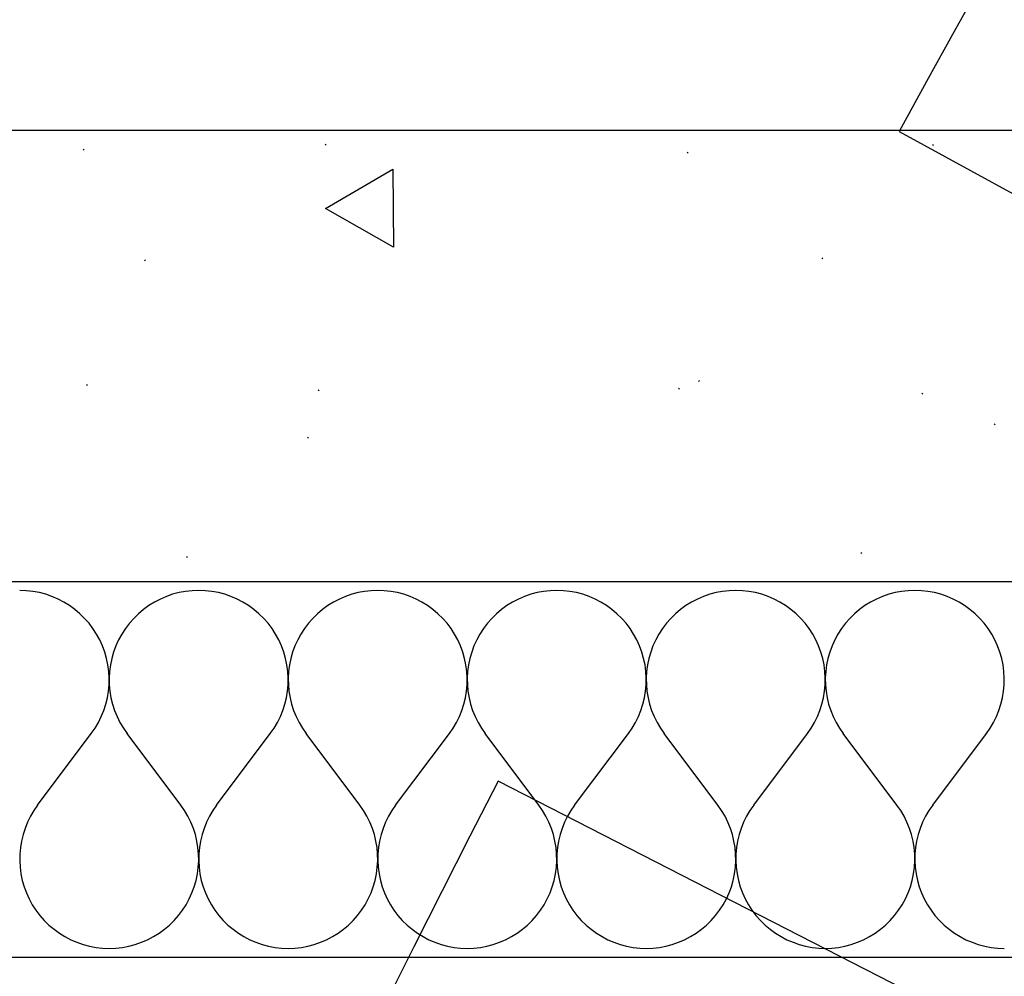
# Model space of a CAD drawing. Extents: x -18402 to 10376, y -5092 to 34139.
# Tile 25 of 78: x 936 to 975, y -2939 to -2901. Entities that reach past the tile are written whole.
import ezdxf

# ---------------------------------------------------------------- set-up
doc = ezdxf.new("R2010")
doc.units = 0
for name, color, linetype in [('0_XREF', 251, 'Continuous'), ('rdc_02$0$0._Étage_1_02-04 Mur.Construction', 251, 'Continuous'), ('rdc_02$0$0._Étage_1_A-AREA-____-OTLN.Modèle IFC', 251, 'Continuous'), ('rdc_02$0$0._Étage_1_A-WALL-____-OTLN.Modèle IFC', 251, 'Continuous')]:
    doc.layers.add(name, color=color, linetype=linetype)
doc.styles.add('rdc_02$0$STYLE_GENERE_3', font='ARIALN.TTF')

# ---------------------------------------------------------------- blocks, each defined once
blk = doc.blocks.new('*X189', base_point=(-8045.97, -58706.23))
at = {"layer": 'rdc_02$0$0._Étage_1_02-04 Mur.Construction', "linetype": 'Continuous', "ltscale": 0.1}
for p, q in [((9359.78, -29233.36), (9357.14, -29233.26)), ((9362.4, -29233.65), (9359.78, -29233.36)), ((9364.99, -29234.13), (9362.4, -29233.65)), ((9367.53, -29234.8), (9364.99, -29234.13)), ((9370.03, -29235.66), (9367.53, -29234.8)), ((9372.45, -29236.7), (9370.03, -29235.66)), ((9415.69, -29235.66), (9413.27, -29236.7)), ((9418.18, -29234.8), (9415.69, -29235.66)), ((9420.73, -29234.13), (9418.18, -29234.8)), ((9423.32, -29233.65), (9420.73, -29234.13)), ((9425.94, -29233.36), (9423.32, -29233.65)), ((9428.57, -29233.26), (9425.94, -29233.36)), ((9431.21, -29233.36), (9428.57, -29233.26)), ((9433.82, -29233.65), (9431.21, -29233.36)), ((9436.42, -29234.13), (9433.82, -29233.65)), ((9438.96, -29234.8), (9436.42, -29234.13)), ((9441.45, -29235.66), (9438.96, -29234.8)), ((9443.88, -29236.7), (9441.45, -29235.66)), ((9487.12, -29235.66), (9484.7, -29236.7)), ((9489.61, -29234.8), (9487.12, -29235.66)), ((9492.16, -29234.13), (9489.61, -29234.8)), ((9494.75, -29233.65), (9492.16, -29234.13)), ((9497.37, -29233.36), (9494.75, -29233.65)), ((9500, -29233.26), (9497.37, -29233.36)), ((9502.63, -29233.36), (9500, -29233.26)), ((9505.25, -29233.65), (9502.63, -29233.36)), ((9507.84, -29234.13), (9505.25, -29233.65)), ((9510.39, -29234.8), (9507.84, -29234.13)), ((9512.88, -29235.66), (9510.39, -29234.8)), ((9515.3, -29236.7), (9512.88, -29235.66)), ((9558.55, -29235.66), (9556.12, -29236.7)), ((9561.04, -29234.8), (9558.55, -29235.66)), ((9563.58, -29234.13), (9561.04, -29234.8)), ((9566.18, -29233.65), (9563.58, -29234.13)), ((9568.79, -29233.36), (9566.18, -29233.65)), ((9571.43, -29233.26), (9568.79, -29233.36)), ((9574.06, -29233.36), (9571.43, -29233.26)), ((9576.68, -29233.65), (9574.06, -29233.36)), ((9579.27, -29234.13), (9576.68, -29233.65)), ((9581.82, -29234.8), (9579.27, -29234.13)), ((9584.31, -29235.66), (9581.82, -29234.8)), ((9586.73, -29236.7), (9584.31, -29235.66)), ((9629.97, -29235.66), (9627.55, -29236.7)), ((9632.47, -29234.8), (9629.97, -29235.66)), ((9635.01, -29234.13), (9632.47, -29234.8)), ((9637.6, -29233.65), (9635.01, -29234.13)), ((9640.22, -29233.36), (9637.6, -29233.65)), ((9642.86, -29233.26), (9640.22, -29233.36)), ((9645.49, -29233.36), (9642.86, -29233.26)), ((9648.11, -29233.65), (9645.49, -29233.36)), ((9650.7, -29234.13), (9648.11, -29233.65)), ((9653.25, -29234.8), (9650.7, -29234.13)), ((9655.74, -29235.66), (9653.25, -29234.8)), ((9658.16, -29236.7), (9655.74, -29235.66)), ((9701.4, -29235.66), (9698.98, -29236.7)), ((9703.89, -29234.8), (9701.4, -29235.66)), ((9706.44, -29234.13), (9703.89, -29234.8)), ((9709.03, -29233.65), (9706.44, -29234.13)), ((9711.65, -29233.36), (9709.03, -29233.65)), ((9714.29, -29233.26), (9711.65, -29233.36)), ((9716.92, -29233.36), (9714.29, -29233.26)), ((9719.54, -29233.65), (9716.92, -29233.36)), ((9722.13, -29234.13), (9719.54, -29233.65)), ((9724.68, -29234.8), (9722.13, -29234.13)), ((9727.17, -29235.66), (9724.68, -29234.8)), ((9729.59, -29236.7), (9727.17, -29235.66)), ((9374.79, -29237.92), (9372.45, -29236.7)), ((9377.03, -29239.31), (9374.79, -29237.92)), ((9379.16, -29240.85), (9377.03, -29239.31)), ((9408.69, -29239.31), (9406.55, -29240.85)), ((9410.93, -29237.92), (9408.69, -29239.31)), ((9413.27, -29236.7), (9410.93, -29237.92)), ((9446.21, -29237.92), (9443.88, -29236.7)), ((9448.46, -29239.31), (9446.21, -29237.92)), ((9450.59, -29240.85), (9448.46, -29239.31)), ((9480.12, -29239.31), (9477.98, -29240.85)), ((9482.36, -29237.92), (9480.12, -29239.31)), ((9484.7, -29236.7), (9482.36, -29237.92)), ((9517.64, -29237.92), (9515.3, -29236.7)), ((9519.88, -29239.31), (9517.64, -29237.92)), ((9522.02, -29240.85), (9519.88, -29239.31)), ((9551.54, -29239.31), (9549.41, -29240.85)), ((9553.79, -29237.92), (9551.54, -29239.31)), ((9556.12, -29236.7), (9553.79, -29237.92)), ((9589.07, -29237.92), (9586.73, -29236.7)), ((9591.31, -29239.31), (9589.07, -29237.92)), ((9593.45, -29240.85), (9591.31, -29239.31)), ((9622.97, -29239.31), (9620.84, -29240.85)), ((9625.21, -29237.92), (9622.97, -29239.31)), ((9627.55, -29236.7), (9625.21, -29237.92)), ((9660.5, -29237.92), (9658.16, -29236.7)), ((9662.74, -29239.31), (9660.5, -29237.92)), ((9664.87, -29240.85), (9662.74, -29239.31)), ((9694.4, -29239.31), (9692.27, -29240.85)), ((9696.64, -29237.92), (9694.4, -29239.31)), ((9698.98, -29236.7), (9696.64, -29237.92)), ((9731.93, -29237.92), (9729.59, -29236.7)), ((9734.17, -29239.31), (9731.93, -29237.92)), ((9736.3, -29240.85), (9734.17, -29239.31)), ((9381.17, -29242.55), (9379.16, -29240.85)), ((9383.06, -29244.4), (9381.17, -29242.55)), ((9404.54, -29242.55), (9402.66, -29244.4)), ((9406.55, -29240.85), (9404.54, -29242.55)), ((9452.6, -29242.55), (9450.59, -29240.85)), ((9454.49, -29244.4), (9452.6, -29242.55)), ((9475.97, -29242.55), (9474.09, -29244.4)), ((9477.98, -29240.85), (9475.97, -29242.55)), ((9524.03, -29242.55), (9522.02, -29240.85)), ((9525.91, -29244.4), (9524.03, -29242.55)), ((9547.4, -29242.55), (9545.51, -29244.4)), ((9549.41, -29240.85), (9547.4, -29242.55)), ((9595.46, -29242.55), (9593.45, -29240.85)), ((9597.34, -29244.4), (9595.46, -29242.55)), ((9618.83, -29242.55), (9616.94, -29244.4)), ((9620.84, -29240.85), (9618.83, -29242.55)), ((9666.89, -29242.55), (9664.87, -29240.85)), ((9668.77, -29244.4), (9666.89, -29242.55)), ((9690.25, -29242.55), (9688.37, -29244.4)), ((9692.27, -29240.85), (9690.25, -29242.55)), ((9738.32, -29242.55), (9736.3, -29240.85)), ((9740.2, -29244.4), (9738.32, -29242.55)), ((9384.8, -29246.38), (9383.06, -29244.4)), ((9386.39, -29248.48), (9384.8, -29246.38)), ((9400.92, -29246.38), (9399.32, -29248.48)), ((9402.66, -29244.4), (9400.92, -29246.38)), ((9456.23, -29246.38), (9454.49, -29244.4)), ((9457.82, -29248.48), (9456.23, -29246.38)), ((9472.34, -29246.38), (9470.75, -29248.48)), ((9474.09, -29244.4), (9472.34, -29246.38)), ((9527.66, -29246.38), (9525.91, -29244.4)), ((9529.25, -29248.48), (9527.66, -29246.38)), ((9543.77, -29246.38), (9542.18, -29248.48)), ((9545.51, -29244.4), (9543.77, -29246.38)), ((9599.08, -29246.38), (9597.34, -29244.4)), ((9600.68, -29248.48), (9599.08, -29246.38)), ((9615.2, -29246.38), (9613.61, -29248.48)), ((9616.94, -29244.4), (9615.2, -29246.38)), ((9670.51, -29246.38), (9668.77, -29244.4)), ((9672.1, -29248.48), (9670.51, -29246.38)), ((9686.63, -29246.38), (9685.04, -29248.48)), ((9688.37, -29244.4), (9686.63, -29246.38)), ((9741.94, -29246.38), (9740.2, -29244.4)), ((9743.53, -29248.48), (9741.94, -29246.38)), ((9387.82, -29250.69), (9386.39, -29248.48)), ((9389.09, -29253), (9387.82, -29250.69)), ((9397.89, -29250.69), (9396.63, -29253)), ((9399.32, -29248.48), (9397.89, -29250.69)), ((9459.25, -29250.69), (9457.82, -29248.48)), ((9460.52, -29253), (9459.25, -29250.69)), ((9469.32, -29250.69), (9468.06, -29253)), ((9470.75, -29248.48), (9469.32, -29250.69)), ((9530.68, -29250.69), (9529.25, -29248.48)), ((9531.94, -29253), (9530.68, -29250.69)), ((9540.75, -29250.69), (9539.48, -29253)), ((9542.18, -29248.48), (9540.75, -29250.69)), ((9602.11, -29250.69), (9600.68, -29248.48)), ((9603.37, -29253), (9602.11, -29250.69)), ((9612.18, -29250.69), (9610.91, -29253)), ((9613.61, -29248.48), (9612.18, -29250.69)), ((9673.54, -29250.69), (9672.1, -29248.48)), ((9674.8, -29253), (9673.54, -29250.69)), ((9683.61, -29250.69), (9682.34, -29253)), ((9685.04, -29248.48), (9683.61, -29250.69)), ((9744.96, -29250.69), (9743.53, -29248.48)), ((9746.23, -29253), (9744.96, -29250.69)), ((9390.18, -29255.4), (9389.09, -29253)), ((9391.09, -29257.87), (9390.18, -29255.4)), ((9395.54, -29255.4), (9394.63, -29257.87)), ((9396.63, -29253), (9395.54, -29255.4)), ((9461.61, -29255.4), (9460.52, -29253)), ((9462.52, -29257.87), (9461.61, -29255.4)), ((9466.97, -29255.4), (9466.05, -29257.87)), ((9468.06, -29253), (9466.97, -29255.4)), ((9533.03, -29255.4), (9531.94, -29253)), ((9533.95, -29257.87), (9533.03, -29255.4)), ((9538.39, -29255.4), (9537.48, -29257.87)), ((9539.48, -29253), (9538.39, -29255.4)), ((9604.46, -29255.4), (9603.37, -29253)), ((9605.37, -29257.87), (9604.46, -29255.4)), ((9609.82, -29255.4), (9608.91, -29257.87)), ((9610.91, -29253), (9609.82, -29255.4)), ((9675.89, -29255.4), (9674.8, -29253)), ((9676.8, -29257.87), (9675.89, -29255.4)), ((9681.25, -29255.4), (9680.34, -29257.87)), ((9682.34, -29253), (9681.25, -29255.4)), ((9747.32, -29255.4), (9746.23, -29253)), ((9748.23, -29257.87), (9747.32, -29255.4)), ((9391.81, -29260.41), (9391.09, -29257.87)), ((9394.63, -29257.87), (9393.9, -29260.41)), ((9463.24, -29260.41), (9462.52, -29257.87)), ((9466.05, -29257.87), (9465.33, -29260.41)), ((9534.67, -29260.41), (9533.95, -29257.87)), ((9537.48, -29257.87), (9536.76, -29260.41)), ((9606.1, -29260.41), (9605.37, -29257.87)), ((9608.91, -29257.87), (9608.19, -29260.41)), ((9677.53, -29260.41), (9676.8, -29257.87)), ((9680.34, -29257.87), (9679.61, -29260.41)), ((9748.96, -29260.41), (9748.23, -29257.87)), ((9392.35, -29262.99), (9391.81, -29260.41)), ((9392.7, -29265.6), (9392.35, -29262.99)), ((9393.36, -29262.99), (9393.02, -29265.6)), ((9393.9, -29260.41), (9393.36, -29262.99)), ((9463.78, -29262.99), (9463.24, -29260.41)), ((9464.13, -29265.6), (9463.78, -29262.99)), ((9464.79, -29262.99), (9464.45, -29265.6)), ((9465.33, -29260.41), (9464.79, -29262.99)), ((9535.21, -29262.99), (9534.67, -29260.41)), ((9535.55, -29265.6), (9535.21, -29262.99)), ((9536.22, -29262.99), (9535.87, -29265.6)), ((9536.76, -29260.41), (9536.22, -29262.99)), ((9606.64, -29262.99), (9606.1, -29260.41)), ((9606.98, -29265.6), (9606.64, -29262.99)), ((9607.65, -29262.99), (9607.3, -29265.6)), ((9608.19, -29260.41), (9607.65, -29262.99)), ((9678.07, -29262.99), (9677.53, -29260.41)), ((9678.41, -29265.6), (9678.07, -29262.99)), ((9679.08, -29262.99), (9678.73, -29265.6)), ((9679.61, -29260.41), (9679.08, -29262.99)), ((9749.49, -29262.99), (9748.96, -29260.41)), ((9749.84, -29265.6), (9749.49, -29262.99)), ((9392.85, -29268.23), (9392.7, -29265.6)), ((9393.02, -29265.6), (9392.86, -29268.23)), ((9464.28, -29268.23), (9464.13, -29265.6)), ((9464.45, -29265.6), (9464.29, -29268.23)), ((9535.71, -29268.23), (9535.55, -29265.6)), ((9535.87, -29265.6), (9535.72, -29268.23)), ((9607.14, -29268.23), (9606.98, -29265.6)), ((9607.3, -29265.6), (9607.15, -29268.23)), ((9678.56, -29268.23), (9678.41, -29265.6)), ((9678.73, -29265.6), (9678.58, -29268.23)), ((9749.99, -29268.23), (9749.84, -29265.6)), ((9392.57, -29273.49), (9392.81, -29270.87)), ((9392.81, -29270.87), (9392.85, -29268.23)), ((9392.86, -29268.23), (9392.91, -29270.87)), ((9392.91, -29270.87), (9393.14, -29273.49)), ((9464, -29273.49), (9464.24, -29270.87)), ((9464.24, -29270.87), (9464.28, -29268.23)), ((9464.29, -29268.23), (9464.34, -29270.87)), ((9464.34, -29270.87), (9464.57, -29273.49)), ((9535.43, -29273.49), (9535.66, -29270.87)), ((9535.66, -29270.87), (9535.71, -29268.23)), ((9535.72, -29268.23), (9535.76, -29270.87)), ((9535.76, -29270.87), (9536, -29273.49)), ((9606.86, -29273.49), (9607.09, -29270.87)), ((9607.09, -29270.87), (9607.14, -29268.23)), ((9607.15, -29268.23), (9607.19, -29270.87)), ((9607.19, -29270.87), (9607.43, -29273.49)), ((9678.28, -29273.49), (9678.52, -29270.87)), ((9678.52, -29270.87), (9678.56, -29268.23)), ((9678.58, -29268.23), (9678.62, -29270.87)), ((9678.62, -29270.87), (9678.86, -29273.49)), ((9749.71, -29273.49), (9749.95, -29270.87)), ((9749.95, -29270.87), (9749.99, -29268.23)), ((9392.14, -29276.09), (9392.57, -29273.49)), ((9393.14, -29273.49), (9393.57, -29276.09)), ((9463.57, -29276.09), (9464, -29273.49)), ((9464.57, -29273.49), (9465, -29276.09)), ((9535, -29276.09), (9535.43, -29273.49)), ((9536, -29273.49), (9536.43, -29276.09)), ((9606.43, -29276.09), (9606.86, -29273.49)), ((9607.43, -29273.49), (9607.86, -29276.09)), ((9677.85, -29276.09), (9678.28, -29273.49)), ((9678.86, -29273.49), (9679.29, -29276.09)), ((9749.28, -29276.09), (9749.71, -29273.49)), ((9390.71, -29281.16), (9391.52, -29278.65)), ((9391.52, -29278.65), (9392.14, -29276.09)), ((9393.57, -29276.09), (9394.19, -29278.65)), ((9394.19, -29278.65), (9395, -29281.16)), ((9462.14, -29281.16), (9462.95, -29278.65)), ((9462.95, -29278.65), (9463.57, -29276.09)), ((9465, -29276.09), (9465.62, -29278.65)), ((9465.62, -29278.65), (9466.43, -29281.16)), ((9533.57, -29281.16), (9534.38, -29278.65)), ((9534.38, -29278.65), (9535, -29276.09)), ((9536.43, -29276.09), (9537.05, -29278.65)), ((9537.05, -29278.65), (9537.86, -29281.16)), ((9605, -29281.16), (9605.81, -29278.65)), ((9605.81, -29278.65), (9606.43, -29276.09)), ((9607.86, -29276.09), (9608.48, -29278.65)), ((9608.48, -29278.65), (9609.29, -29281.16)), ((9676.43, -29281.16), (9677.23, -29278.65)), ((9677.23, -29278.65), (9677.85, -29276.09)), ((9679.29, -29276.09), (9679.91, -29278.65)), ((9679.91, -29278.65), (9680.72, -29281.16)), ((9747.86, -29281.16), (9748.66, -29278.65)), ((9748.66, -29278.65), (9749.28, -29276.09)), ((9389.72, -29283.6), (9390.71, -29281.16)), ((9395, -29281.16), (9395.99, -29283.6)), ((9461.15, -29283.6), (9462.14, -29281.16)), ((9466.43, -29281.16), (9467.42, -29283.6)), ((9532.58, -29283.6), (9533.57, -29281.16)), ((9537.86, -29281.16), (9538.85, -29283.6)), ((9604.01, -29283.6), (9605, -29281.16)), ((9609.29, -29281.16), (9610.28, -29283.6)), ((9675.44, -29283.6), (9676.43, -29281.16)), ((9680.72, -29281.16), (9681.71, -29283.6)), ((9746.87, -29283.6), (9747.86, -29281.16)), ((9387.22, -29288.24), (9388.56, -29285.97)), ((9388.56, -29285.97), (9389.72, -29283.6)), ((9395.99, -29283.6), (9397.16, -29285.97)), ((9397.16, -29285.97), (9398.5, -29288.24)), ((9458.65, -29288.24), (9459.98, -29285.97)), ((9459.98, -29285.97), (9461.15, -29283.6)), ((9467.42, -29283.6), (9468.59, -29285.97)), ((9468.59, -29285.97), (9469.93, -29288.24)), ((9530.07, -29288.24), (9531.41, -29285.97)), ((9531.41, -29285.97), (9532.58, -29283.6)), ((9538.85, -29283.6), (9540.02, -29285.97)), ((9540.02, -29285.97), (9541.35, -29288.24)), ((9601.5, -29288.24), (9602.84, -29285.97)), ((9602.84, -29285.97), (9604.01, -29283.6)), ((9610.28, -29283.6), (9611.44, -29285.97)), ((9611.44, -29285.97), (9612.78, -29288.24)), ((9672.93, -29288.24), (9674.27, -29285.97)), ((9674.27, -29285.97), (9675.44, -29283.6)), ((9681.71, -29283.6), (9682.87, -29285.97)), ((9682.87, -29285.97), (9684.21, -29288.24)), ((9744.36, -29288.24), (9745.7, -29285.97)), ((9745.7, -29285.97), (9746.87, -29283.6)), ((9364.29, -29318.97), (9385.71, -29290.4)), ((9385.71, -29290.4), (9387.22, -29288.24)), ((9398.5, -29288.24), (9400, -29290.4)), ((9421.43, -29318.97), (9400, -29290.4)), ((9435.71, -29318.97), (9457.14, -29290.4)), ((9457.14, -29290.4), (9458.65, -29288.24)), ((9469.93, -29288.24), (9471.43, -29290.4)), ((9492.86, -29318.97), (9471.43, -29290.4)), ((9507.14, -29318.97), (9528.57, -29290.4)), ((9528.57, -29290.4), (9530.07, -29288.24)), ((9541.35, -29288.24), (9542.86, -29290.4)), ((9564.29, -29318.97), (9542.86, -29290.4)), ((9578.57, -29318.97), (9600, -29290.4)), ((9600, -29290.4), (9601.5, -29288.24)), ((9612.78, -29288.24), (9614.29, -29290.4)), ((9635.71, -29318.97), (9614.29, -29290.4)), ((9650, -29318.97), (9671.43, -29290.4)), ((9671.43, -29290.4), (9672.93, -29288.24)), ((9684.21, -29288.24), (9685.71, -29290.4)), ((9707.14, -29318.97), (9685.71, -29290.4)), ((9721.43, -29318.97), (9742.86, -29290.4)), ((9742.86, -29290.4), (9744.36, -29288.24)), ((9362.78, -29321.14), (9361.44, -29323.41)), ((9364.29, -29318.97), (9362.78, -29321.14)), ((9422.93, -29321.14), (9421.43, -29318.97)), ((9424.27, -29323.41), (9422.93, -29321.14)), ((9434.21, -29321.14), (9432.87, -29323.41)), ((9435.71, -29318.97), (9434.21, -29321.14)), ((9494.36, -29321.14), (9492.86, -29318.97)), ((9495.7, -29323.41), (9494.36, -29321.14)), ((9505.64, -29321.14), (9504.3, -29323.41)), ((9507.14, -29318.97), (9505.64, -29321.14)), ((9565.79, -29321.14), (9564.29, -29318.97)), ((9567.13, -29323.41), (9565.79, -29321.14)), ((9577.07, -29321.14), (9575.73, -29323.41)), ((9578.57, -29318.97), (9577.07, -29321.14)), ((9637.22, -29321.14), (9635.71, -29318.97)), ((9638.56, -29323.41), (9637.22, -29321.14)), ((9648.5, -29321.14), (9647.16, -29323.41)), ((9650, -29318.97), (9648.5, -29321.14)), ((9708.65, -29321.14), (9707.14, -29318.97)), ((9709.98, -29323.41), (9708.65, -29321.14)), ((9719.93, -29321.14), (9718.59, -29323.41)), ((9721.43, -29318.97), (9719.93, -29321.14)), ((9360.28, -29325.77), (9359.29, -29328.21)), ((9361.44, -29323.41), (9360.28, -29325.77)), ((9425.44, -29325.77), (9424.27, -29323.41)), ((9426.43, -29328.21), (9425.44, -29325.77)), ((9431.71, -29325.77), (9430.72, -29328.21)), ((9432.87, -29323.41), (9431.71, -29325.77)), ((9496.87, -29325.77), (9495.7, -29323.41)), ((9497.86, -29328.21), (9496.87, -29325.77)), ((9503.13, -29325.77), (9502.14, -29328.21)), ((9504.3, -29323.41), (9503.13, -29325.77)), ((9568.29, -29325.77), (9567.13, -29323.41)), ((9569.28, -29328.21), (9568.29, -29325.77)), ((9574.56, -29325.77), (9573.57, -29328.21)), ((9575.73, -29323.41), (9574.56, -29325.77)), ((9639.72, -29325.77), (9638.56, -29323.41)), ((9640.71, -29328.21), (9639.72, -29325.77)), ((9645.99, -29325.77), (9645, -29328.21)), ((9647.16, -29323.41), (9645.99, -29325.77)), ((9711.15, -29325.77), (9709.98, -29323.41)), ((9712.14, -29328.21), (9711.15, -29325.77)), ((9717.42, -29325.77), (9716.43, -29328.21)), ((9718.59, -29323.41), (9717.42, -29325.77)), ((9359.29, -29328.21), (9358.48, -29330.72)), ((9427.23, -29330.72), (9426.43, -29328.21)), ((9430.72, -29328.21), (9429.91, -29330.72)), ((9498.66, -29330.72), (9497.86, -29328.21)), ((9502.14, -29328.21), (9501.34, -29330.72)), ((9570.09, -29330.72), (9569.28, -29328.21)), ((9573.57, -29328.21), (9572.77, -29330.72)), ((9641.52, -29330.72), (9640.71, -29328.21)), ((9645, -29328.21), (9644.19, -29330.72)), ((9712.95, -29330.72), (9712.14, -29328.21)), ((9716.43, -29328.21), (9715.62, -29330.72)), ((9357.86, -29333.28), (9357.43, -29335.88)), ((9358.48, -29330.72), (9357.86, -29333.28)), ((9427.85, -29333.28), (9427.23, -29330.72)), ((9428.28, -29335.88), (9427.85, -29333.28)), ((9429.29, -29333.28), (9428.86, -29335.88)), ((9429.91, -29330.72), (9429.29, -29333.28)), ((9499.28, -29333.28), (9498.66, -29330.72)), ((9499.71, -29335.88), (9499.28, -29333.28)), ((9500.72, -29333.28), (9500.29, -29335.88)), ((9501.34, -29330.72), (9500.72, -29333.28)), ((9570.71, -29333.28), (9570.09, -29330.72)), ((9571.14, -29335.88), (9570.71, -29333.28)), ((9572.15, -29333.28), (9571.72, -29335.88)), ((9572.77, -29330.72), (9572.15, -29333.28)), ((9642.14, -29333.28), (9641.52, -29330.72)), ((9642.57, -29335.88), (9642.14, -29333.28)), ((9643.57, -29333.28), (9643.14, -29335.88)), ((9644.19, -29330.72), (9643.57, -29333.28)), ((9713.57, -29333.28), (9712.95, -29330.72)), ((9714, -29335.88), (9713.57, -29333.28)), ((9715, -29333.28), (9714.57, -29335.88)), ((9715.62, -29330.72), (9715, -29333.28)), ((9357.43, -29335.88), (9357.19, -29338.51)), ((9428.52, -29338.51), (9428.28, -29335.88)), ((9428.86, -29335.88), (9428.62, -29338.51)), ((9499.95, -29338.51), (9499.71, -29335.88)), ((9500.29, -29335.88), (9500.05, -29338.51)), ((9571.38, -29338.51), (9571.14, -29335.88)), ((9571.72, -29335.88), (9571.48, -29338.51)), ((9642.81, -29338.51), (9642.57, -29335.88)), ((9643.14, -29335.88), (9642.91, -29338.51)), ((9714.24, -29338.51), (9714, -29335.88)), ((9714.57, -29335.88), (9714.34, -29338.51)), ((9357.19, -29338.51), (9357.15, -29341.14)), ((9357.15, -29341.14), (9357.3, -29343.77)), ((9428.41, -29343.77), (9428.56, -29341.14)), ((9428.56, -29341.14), (9428.52, -29338.51)), ((9428.62, -29338.51), (9428.58, -29341.14)), ((9428.58, -29341.14), (9428.73, -29343.77)), ((9499.84, -29343.77), (9499.99, -29341.14)), ((9499.99, -29341.14), (9499.95, -29338.51)), ((9500.05, -29338.51), (9500.01, -29341.14)), ((9500.01, -29341.14), (9500.16, -29343.77)), ((9571.27, -29343.77), (9571.42, -29341.14)), ((9571.42, -29341.14), (9571.38, -29338.51)), ((9571.48, -29338.51), (9571.44, -29341.14)), ((9571.44, -29341.14), (9571.59, -29343.77)), ((9642.7, -29343.77), (9642.85, -29341.14)), ((9642.85, -29341.14), (9642.81, -29338.51)), ((9642.91, -29338.51), (9642.86, -29341.14)), ((9642.86, -29341.14), (9643.02, -29343.77)), ((9714.13, -29343.77), (9714.28, -29341.14)), ((9714.28, -29341.14), (9714.24, -29338.51)), ((9714.34, -29338.51), (9714.29, -29341.14)), ((9714.29, -29341.14), (9714.45, -29343.77)), ((9357.3, -29343.77), (9357.65, -29346.39)), ((9428.07, -29346.39), (9428.41, -29343.77)), ((9428.73, -29343.77), (9429.08, -29346.39)), ((9499.49, -29346.39), (9499.84, -29343.77)), ((9500.16, -29343.77), (9500.51, -29346.39)), ((9570.92, -29346.39), (9571.27, -29343.77)), ((9571.59, -29343.77), (9571.93, -29346.39)), ((9642.35, -29346.39), (9642.7, -29343.77)), ((9643.02, -29343.77), (9643.36, -29346.39)), ((9713.78, -29346.39), (9714.13, -29343.77)), ((9714.45, -29343.77), (9714.79, -29346.39)), ((9357.65, -29346.39), (9358.19, -29348.97)), ((9358.19, -29348.97), (9358.91, -29351.5)), ((9426.8, -29351.5), (9427.53, -29348.97)), ((9427.53, -29348.97), (9428.07, -29346.39)), ((9429.08, -29346.39), (9429.61, -29348.97)), ((9429.61, -29348.97), (9430.34, -29351.5)), ((9498.23, -29351.5), (9498.96, -29348.97)), ((9498.96, -29348.97), (9499.49, -29346.39)), ((9500.51, -29346.39), (9501.04, -29348.97)), ((9501.04, -29348.97), (9501.77, -29351.5)), ((9569.66, -29351.5), (9570.39, -29348.97)), ((9570.39, -29348.97), (9570.92, -29346.39)), ((9571.93, -29346.39), (9572.47, -29348.97)), ((9572.47, -29348.97), (9573.2, -29351.5)), ((9641.09, -29351.5), (9641.81, -29348.97)), ((9641.81, -29348.97), (9642.35, -29346.39)), ((9643.36, -29346.39), (9643.9, -29348.97)), ((9643.9, -29348.97), (9644.63, -29351.5)), ((9712.52, -29351.5), (9713.24, -29348.97)), ((9713.24, -29348.97), (9713.78, -29346.39)), ((9714.79, -29346.39), (9715.33, -29348.97)), ((9715.33, -29348.97), (9716.05, -29351.5)), ((9358.91, -29351.5), (9359.82, -29353.97)), ((9425.89, -29353.97), (9426.8, -29351.5)), ((9430.34, -29351.5), (9431.25, -29353.97)), ((9497.32, -29353.97), (9498.23, -29351.5)), ((9501.77, -29351.5), (9502.68, -29353.97)), ((9568.75, -29353.97), (9569.66, -29351.5)), ((9573.2, -29351.5), (9574.11, -29353.97)), ((9640.18, -29353.97), (9641.09, -29351.5)), ((9644.63, -29351.5), (9645.54, -29353.97)), ((9711.61, -29353.97), (9712.52, -29351.5)), ((9716.05, -29351.5), (9716.97, -29353.97)), ((9359.82, -29353.97), (9360.91, -29356.37)), ((9360.91, -29356.37), (9362.18, -29358.69)), ((9423.54, -29358.69), (9424.8, -29356.37)), ((9424.8, -29356.37), (9425.89, -29353.97)), ((9431.25, -29353.97), (9432.34, -29356.37)), ((9432.34, -29356.37), (9433.61, -29358.69)), ((9494.96, -29358.69), (9496.23, -29356.37)), ((9496.23, -29356.37), (9497.32, -29353.97)), ((9502.68, -29353.97), (9503.77, -29356.37)), ((9503.77, -29356.37), (9505.04, -29358.69)), ((9566.39, -29358.69), (9567.66, -29356.37)), ((9567.66, -29356.37), (9568.75, -29353.97)), ((9574.11, -29353.97), (9575.2, -29356.37)), ((9575.2, -29356.37), (9576.46, -29358.69)), ((9637.82, -29358.69), (9639.09, -29356.37)), ((9639.09, -29356.37), (9640.18, -29353.97)), ((9645.54, -29353.97), (9646.63, -29356.37)), ((9646.63, -29356.37), (9647.89, -29358.69)), ((9709.25, -29358.69), (9710.52, -29356.37)), ((9710.52, -29356.37), (9711.61, -29353.97)), ((9716.97, -29353.97), (9718.06, -29356.37)), ((9718.06, -29356.37), (9719.32, -29358.69)), ((9362.18, -29358.69), (9363.61, -29360.9)), ((9363.61, -29360.9), (9365.2, -29363)), ((9420.51, -29363), (9422.1, -29360.9)), ((9422.1, -29360.9), (9423.54, -29358.69)), ((9433.61, -29358.69), (9435.04, -29360.9)), ((9435.04, -29360.9), (9436.63, -29363)), ((9491.94, -29363), (9493.53, -29360.9)), ((9493.53, -29360.9), (9494.96, -29358.69)), ((9505.04, -29358.69), (9506.47, -29360.9)), ((9506.47, -29360.9), (9508.06, -29363)), ((9563.37, -29363), (9564.96, -29360.9)), ((9564.96, -29360.9), (9566.39, -29358.69)), ((9576.46, -29358.69), (9577.9, -29360.9)), ((9577.9, -29360.9), (9579.49, -29363)), ((9634.8, -29363), (9636.39, -29360.9)), ((9636.39, -29360.9), (9637.82, -29358.69)), ((9647.89, -29358.69), (9649.32, -29360.9)), ((9649.32, -29360.9), (9650.92, -29363)), ((9706.23, -29363), (9707.82, -29360.9)), ((9707.82, -29360.9), (9709.25, -29358.69)), ((9719.32, -29358.69), (9720.75, -29360.9)), ((9720.75, -29360.9), (9722.34, -29363)), ((9365.2, -29363), (9366.94, -29364.98)), ((9366.94, -29364.98), (9368.83, -29366.82)), ((9416.89, -29366.82), (9418.77, -29364.98)), ((9418.77, -29364.98), (9420.51, -29363)), ((9436.63, -29363), (9438.37, -29364.98)), ((9438.37, -29364.98), (9440.25, -29366.82)), ((9488.32, -29366.82), (9490.2, -29364.98)), ((9490.2, -29364.98), (9491.94, -29363)), ((9508.06, -29363), (9509.8, -29364.98)), ((9509.8, -29364.98), (9511.68, -29366.82)), ((9559.75, -29366.82), (9561.63, -29364.98)), ((9561.63, -29364.98), (9563.37, -29363)), ((9579.49, -29363), (9581.23, -29364.98)), ((9581.23, -29364.98), (9583.11, -29366.82)), ((9631.17, -29366.82), (9633.06, -29364.98)), ((9633.06, -29364.98), (9634.8, -29363)), ((9650.92, -29363), (9652.66, -29364.98)), ((9652.66, -29364.98), (9654.54, -29366.82)), ((9702.6, -29366.82), (9704.49, -29364.98)), ((9704.49, -29364.98), (9706.23, -29363)), ((9722.34, -29363), (9724.09, -29364.98)), ((9724.09, -29364.98), (9725.97, -29366.82)), ((9368.83, -29366.82), (9370.84, -29368.52)), ((9370.84, -29368.52), (9372.97, -29370.07)), ((9412.74, -29370.07), (9414.87, -29368.52)), ((9414.87, -29368.52), (9416.89, -29366.82)), ((9440.25, -29366.82), (9442.27, -29368.52)), ((9442.27, -29368.52), (9444.4, -29370.07)), ((9484.17, -29370.07), (9486.3, -29368.52)), ((9486.3, -29368.52), (9488.32, -29366.82)), ((9511.68, -29366.82), (9513.7, -29368.52)), ((9513.7, -29368.52), (9515.83, -29370.07)), ((9555.6, -29370.07), (9557.73, -29368.52)), ((9557.73, -29368.52), (9559.75, -29366.82)), ((9583.11, -29366.82), (9585.13, -29368.52)), ((9585.13, -29368.52), (9587.26, -29370.07)), ((9627.03, -29370.07), (9629.16, -29368.52)), ((9629.16, -29368.52), (9631.17, -29366.82)), ((9654.54, -29366.82), (9656.55, -29368.52)), ((9656.55, -29368.52), (9658.69, -29370.07)), ((9698.46, -29370.07), (9700.59, -29368.52)), ((9700.59, -29368.52), (9702.6, -29366.82)), ((9725.97, -29366.82), (9727.98, -29368.52)), ((9727.98, -29368.52), (9730.12, -29370.07)), ((9372.97, -29370.07), (9375.21, -29371.45)), ((9375.21, -29371.45), (9377.55, -29372.67)), ((9377.55, -29372.67), (9379.97, -29373.71)), ((9405.74, -29373.71), (9408.16, -29372.67)), ((9408.16, -29372.67), (9410.5, -29371.45)), ((9410.5, -29371.45), (9412.74, -29370.07)), ((9444.4, -29370.07), (9446.64, -29371.45)), ((9446.64, -29371.45), (9448.98, -29372.67)), ((9448.98, -29372.67), (9451.4, -29373.71)), ((9477.17, -29373.71), (9479.59, -29372.67)), ((9479.59, -29372.67), (9481.93, -29371.45)), ((9481.93, -29371.45), (9484.17, -29370.07)), ((9515.83, -29370.07), (9518.07, -29371.45)), ((9518.07, -29371.45), (9520.41, -29372.67)), ((9520.41, -29372.67), (9522.83, -29373.71)), ((9548.6, -29373.71), (9551.02, -29372.67)), ((9551.02, -29372.67), (9553.36, -29371.45)), ((9553.36, -29371.45), (9555.6, -29370.07)), ((9587.26, -29370.07), (9589.5, -29371.45)), ((9589.5, -29371.45), (9591.84, -29372.67)), ((9591.84, -29372.67), (9594.26, -29373.71)), ((9620.03, -29373.71), (9622.45, -29372.67)), ((9622.45, -29372.67), (9624.79, -29371.45)), ((9624.79, -29371.45), (9627.03, -29370.07)), ((9658.69, -29370.07), (9660.93, -29371.45)), ((9660.93, -29371.45), (9663.27, -29372.67)), ((9663.27, -29372.67), (9665.69, -29373.71)), ((9691.45, -29373.71), (9693.88, -29372.67)), ((9693.88, -29372.67), (9696.21, -29371.45)), ((9696.21, -29371.45), (9698.46, -29370.07)), ((9730.12, -29370.07), (9732.36, -29371.45)), ((9732.36, -29371.45), (9734.7, -29372.67)), ((9734.7, -29372.67), (9737.12, -29373.71)), ((9379.97, -29373.71), (9382.47, -29374.57)), ((9382.47, -29374.57), (9385.01, -29375.24)), ((9385.01, -29375.24), (9387.6, -29375.73)), ((9387.6, -29375.73), (9390.22, -29376.02)), ((9390.22, -29376.02), (9392.86, -29376.12)), ((9392.86, -29376.12), (9395.49, -29376.02)), ((9395.49, -29376.02), (9398.11, -29375.73)), ((9398.11, -29375.73), (9400.7, -29375.24)), ((9400.7, -29375.24), (9403.25, -29374.57)), ((9403.25, -29374.57), (9405.74, -29373.71)), ((9451.4, -29373.71), (9453.89, -29374.57)), ((9453.89, -29374.57), (9456.44, -29375.24)), ((9456.44, -29375.24), (9459.03, -29375.73)), ((9459.03, -29375.73), (9461.65, -29376.02)), ((9461.65, -29376.02), (9464.29, -29376.12)), ((9464.29, -29376.12), (9466.92, -29376.02)), ((9466.92, -29376.02), (9469.54, -29375.73)), ((9469.54, -29375.73), (9472.13, -29375.24)), ((9472.13, -29375.24), (9474.68, -29374.57)), ((9474.68, -29374.57), (9477.17, -29373.71)), ((9522.83, -29373.71), (9525.32, -29374.57)), ((9525.32, -29374.57), (9527.87, -29375.24)), ((9527.87, -29375.24), (9530.46, -29375.73)), ((9530.46, -29375.73), (9533.08, -29376.02)), ((9533.08, -29376.02), (9535.71, -29376.12)), ((9535.71, -29376.12), (9538.35, -29376.02)), ((9538.35, -29376.02), (9540.97, -29375.73)), ((9540.97, -29375.73), (9543.56, -29375.24)), ((9543.56, -29375.24), (9546.11, -29374.57)), ((9546.11, -29374.57), (9548.6, -29373.71)), ((9594.26, -29373.71), (9596.75, -29374.57)), ((9596.75, -29374.57), (9599.3, -29375.24)), ((9599.3, -29375.24), (9601.89, -29375.73)), ((9601.89, -29375.73), (9604.51, -29376.02)), ((9604.51, -29376.02), (9607.14, -29376.12)), ((9607.14, -29376.12), (9609.78, -29376.02)), ((9609.78, -29376.02), (9612.4, -29375.73)), ((9612.4, -29375.73), (9614.99, -29375.24)), ((9614.99, -29375.24), (9617.53, -29374.57)), ((9617.53, -29374.57), (9620.03, -29373.71)), ((9665.69, -29373.71), (9668.18, -29374.57)), ((9668.18, -29374.57), (9670.73, -29375.24)), ((9670.73, -29375.24), (9673.32, -29375.73)), ((9673.32, -29375.73), (9675.94, -29376.02)), ((9675.94, -29376.02), (9678.57, -29376.12)), ((9678.57, -29376.12), (9681.21, -29376.02)), ((9681.21, -29376.02), (9683.82, -29375.73)), ((9683.82, -29375.73), (9686.42, -29375.24)), ((9686.42, -29375.24), (9688.96, -29374.57)), ((9688.96, -29374.57), (9691.45, -29373.71)), ((9737.12, -29373.71), (9739.61, -29374.57)), ((9739.61, -29374.57), (9742.16, -29375.24)), ((9742.16, -29375.24), (9744.75, -29375.73)), ((9744.75, -29375.73), (9747.37, -29376.02)), ((9747.37, -29376.02), (9750, -29376.12))]:
    blk.add_line(p, q, dxfattribs=at)
blk = doc.blocks.new('*X192', base_point=(-8045.97, -58706.23))
at = {"layer": 'rdc_02$0$0._Étage_1_02-04 Mur.Construction', "linetype": 'Continuous', "ltscale": 0.1}
for p, q in [((9382.59, -29057.5), (9382.87, -29057.11)), ((9479.11, -29055.54), (9479.39, -29055.15)), ((9623.54, -29058.69), (9623.82, -29058.3)), ((9721.45, -29055.59), (9721.73, -29055.2)), ((9479.1, -29080.75), (9506.07, -29065.08)), ((9506.07, -29065.08), (9506.27, -29096.23)), ((9506.27, -29096.23), (9479.1, -29080.75)), ((9407, -29101.75), (9407.28, -29101.35)), ((9677.28, -29100.89), (9677.56, -29100.5)), ((9383.9, -29151.45), (9384.18, -29151.06)), ((9476.31, -29153.55), (9476.59, -29153.16)), ((9620.16, -29152.94), (9620.44, -29152.55)), ((9628.04, -29149.85), (9628.32, -29149.46)), ((9717.25, -29154.96), (9717.53, -29154.57)), ((9746.13, -29167.15), (9746.41, -29166.76)), ((9472.11, -29172.46), (9472.39, -29172.07)), ((9423.8, -29220.06), (9424.08, -29219.67)), ((9692.87, -29218.49), (9693.14, -29218.1))]:
    blk.add_line(p, q, dxfattribs=at)
blk = doc.blocks.new('rdc_02')
at = {"layer": 'rdc_02$0$0._Étage_1_02-04 Mur.Construction', "linetype": 'Continuous', "ltscale": 0.1}
for p, q in [((858.804, -2922.969), (981.5, -2922.969)), ((858.804, -2937.969), (981.5, -2937.969))]:
    blk.add_line(p, q, dxfattribs=at)
at = {"layer": 'rdc_02$0$0._Étage_1_02-04 Mur.Construction', "linetype": 'Continuous', "ltscale": 0.1, "flags": 128}
blk.add_lwpolyline([(981.5, -2904.969), (858.804, -2904.969)], dxfattribs=at)
at = {"layer": 'rdc_02$0$0._Étage_1_A-WALL-____-OTLN.Modèle IFC', "linetype": 'Continuous', "ltscale": 0.1, "flags": 128}
for points in [[(970.806, -2905), (986.597, -2913.639)], [(972.603, -2940.061), (954.804, -2930.939)]]:
    blk.add_lwpolyline(points, dxfattribs=at)
at = {"layer": 'rdc_02$0$0._Étage_1_A-WALL-____-OTLN.Modèle IFC', "linetype": 'Continuous', "ltscale": 0.1}
for radius, start, end in [(1123, 136.493704, 151.316924), (1125, 152.867241, 184.869925)]:
    blk.add_arc((1956, -3444), radius, start, end, dxfattribs=at)
at = {"layer": 'rdc_02$0$0._Étage_1_A-AREA-____-OTLN.Modèle IFC', "linetype": 'Continuous', "ltscale": 0.1, "xscale": 0.1, "yscale": 0.1, "zscale": 0.1}
for name in ['*X192', '*X189']:
    blk.add_blockref(name, (-804.597, -5870.623), dxfattribs=at)
at = {"layer": 'rdc_02$0$0._Étage_1_A-AREA-____-OTLN.Modèle IFC', "linetype": 'Continuous', "ltscale": 0.1, "insert": (784.277, -2840.756), "char_height": 30, "attachment_point": 1, "style": 'rdc_02$0$STYLE_GENERE_3'}
blk.add_mtext('\\A1;{\\pql;\\pt0,250;\\fArial Narrow|b0|i0|c0|p34;7,75\\fArial Narrow|b0|i0|c0|p34;\\A1{\\H.66x;\\S^  ;}\\fArial Narrow|b0|i0|c0|p34; m2\\fArial Narrow|b0|i0|c0|p34;\\A1{\\H.66x;\\S^  ;}}', dxfattribs=at)

msp = doc.modelspace()

# ---------------------------------------------------------------- block references
at = {"layer": '0_XREF'}
msp.add_blockref('rdc_02', (0, 0), dxfattribs=at)

doc.saveas('drawing.dxf')
